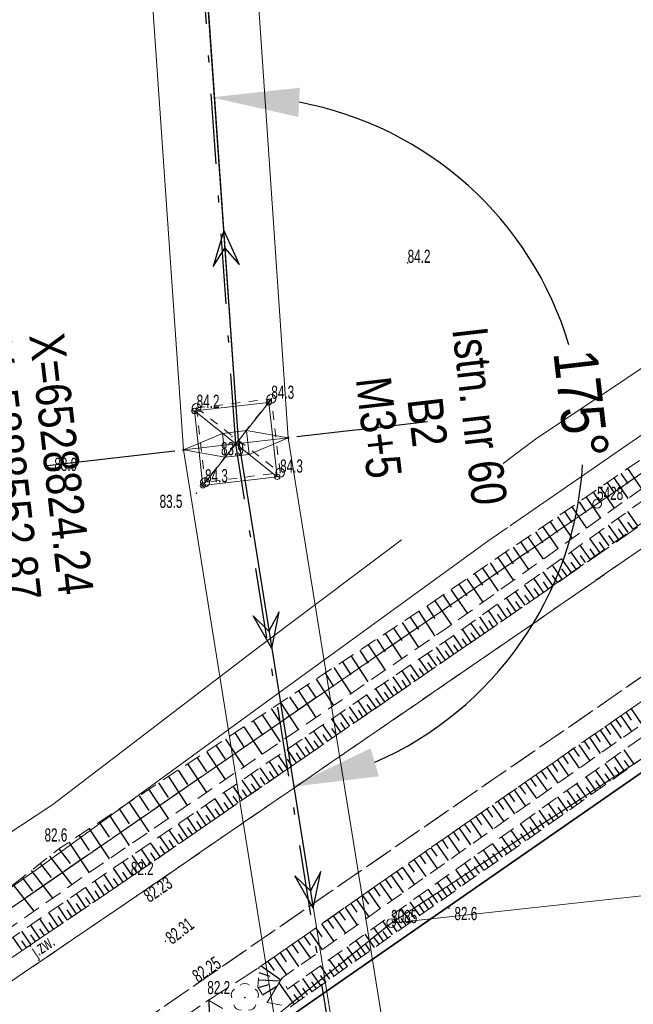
# Model space of a CAD drawing. Header units: metres. Extents: x 6524698 to 6533081, y 5883213 to 5896811.
# Tile 46 of 167: x 6528812 to 6528847, y 5888521 to 5888577. Entities that reach past the tile are written whole.
import ezdxf
from ezdxf.enums import TextEntityAlignment as Align

# ---------------------------------------------------------------- set-up
doc = ezdxf.new("R2010")
doc.units = ezdxf.units.M
doc.header["$MEASUREMENT"] = 0
for name, pattern in [('DASHDOT', [4, 2, -0.9, 0.2, -0.9]), ('mapa zasadnicza$0$1.0_0.5', [1.5, 1, -0.5]), ('mapa zasadnicza$0$1.5_0.5', [2, 1.5, -0.5]), ('mapa zasadnicza$0$219-500', [0]), ('mapa zasadnicza$0$egkk-500', [2, 1.5, -0.5]), ('mapa zasadnicza$0$egug-500', [1, 0.5, -0.5]), ('mapa zasadnicza$0$suep_wn_500', [0]), ('mapa zasadnicza$0$supp_500', [1, 0.5, -0.5])]:
    doc.linetypes.add(name, pattern=pattern)
doc.layers.get('0').update_dxf_attribs({"lineweight": 0})
doc.layers.add('@pomocnicza', color=3, linetype='Continuous', plot=False)
for name, color, linetype, lineweight in [('@Proj. słupy - blok', 1, 'Continuous', 15), ('@Proj. słupy - XY', 1, 'Continuous', 0), ('_trasa_kat_zalomu', 7, 'Continuous', 18), ('_trasa_os', 1, 'DASHDOT', 30), ('Sections span lengths and Marker Balls Plan', 7, 'Continuous', 0)]:
    doc.layers.add(name, color=color, linetype=linetype, lineweight=lineweight)
for name, color, linetype in [('@Proj. słupy - seria', 1, 'Continuous'), ('@Proj. słupy - wys.', 1, 'Continuous'), ('mapa zasadnicza$0$000 Inne (niezydentyfikowane)', 7, 'Continuous'), ('mapa zasadnicza$0$202-punkt graniczny', 7, 'Continuous'), ('mapa zasadnicza$0$202-punkt graniczny-Atr103', 7, 'Continuous'), ('mapa zasadnicza$0$217-kontur klasyfikacyjny', 7, 'Continuous'), ('mapa zasadnicza$0$218-kontur użytku gruntowego', 7, 'Continuous'), ('mapa zasadnicza$0$219-działka ewidencyjna', 7, 'Continuous'), ('mapa zasadnicza$0$drzewo liściaste', 7, 'Continuous'), ('mapa zasadnicza$0$jezdnia', 7, 'Continuous'), ('mapa zasadnicza$0$jezdnia-Atr17', 7, 'Continuous'), ('mapa zasadnicza$0$ogrodzenie trwałe', 7, 'Continuous'), ('mapa zasadnicza$0$pikieta naturalna', 7, 'Continuous'), ('mapa zasadnicza$0$pikieta naturalna-Atr2', 7, 'Continuous'), ('mapa zasadnicza$0$pikieta sztuczna', 7, 'Continuous'), ('mapa zasadnicza$0$pikieta sztuczna-Atr2', 7, 'Continuous'), ('mapa zasadnicza$0$przewód elektroenergetyczny wysokiego napięcia', 7, 'Continuous'), ('mapa zasadnicza$0$przewód telekomunikacyjny podziemny', 7, 'Continuous'), ('mapa zasadnicza$0$skarpa nieumocniona', 7, 'Continuous'), ('mapa zasadnicza$0$słup przewodów napowietrznych', 7, 'Continuous')]:
    doc.layers.add(name, color=color, linetype=linetype)
doc.styles.add('mapa zasadnicza$0$STANDARD', font='Working1250', dxfattribs={"width": 0.75})
doc.styles.add('Opis', font='ARIALN.TTF')
doc.styles.add('Opis_slupy', font='ARIALN.TTF')
doc.styles.get("Standard").update_dxf_attribs({"font": 'arial.ttf'})
doc.linetypes.add('mapa zasadnicza$0$902-500', pattern='A,3.75,0,[1,ksztalty.shx,S=0.5,R=0,X=0,Y=0],3.75', length=7.5)
doc.dimstyles.new('Kat zalomu', dxfattribs={"dimtxt": 2.5, "dimasz": 5, "dimexe": 1.25, "dimexo": 0.625, "dimtad": 0, "dimtxsty": 'Opis_slupy', "dimcen": 2.5, "dimse1": 1, "dimse2": 1, "dimadec": 0, "dimazin": 0, "dimtfac": 1, "dimtmove": 0, "dimatfit": 3, "dimfxl": 1, "dimarcsym": 1})

# ---------------------------------------------------------------- blocks, each defined once
blk = doc.blocks.new('mapa zasadnicza$0$202')
at = {"color": 0, "linetype": 'Continuous', "lineweight": 0}
blk.add_circle((0, 0), 0.25, dxfattribs=at)
blk = doc.blocks.new('mapa zasadnicza$0$PW01')
at = {"linetype": 'Continuous', "lineweight": 13}
h = blk.add_hatch(color=0, dxfattribs=at)
edge = h.paths.add_edge_path()
edge.add_arc((0, 0), 0.045, 0, 360)
blk = doc.blocks.new('mapa zasadnicza$0$OP021')
at = {"linetype": 'Continuous', "lineweight": 13}
h = blk.add_hatch(color=0, dxfattribs=at)
edge = h.paths.add_edge_path()
edge.add_arc((0, 0), 0.05, 0, 360)
at = {"color": 0, "linetype": 'Continuous', "lineweight": 13}
for centre, start, end in [((0, 0.4), 49.272, 130.728), ((-0.38, 0.124), 121.308, 202.548), ((0.38, 0.124), 337.452, 58.692), ((-0.235, -0.324), 193.221, 274.871), ((0.235, -0.324), 265.129, 346.779)]:
    blk.add_arc(centre, 0.4, start, end, dxfattribs=at)
blk = doc.blocks.new('mapa zasadnicza$0$SM05')
at = {"color": 0, "linetype": 'Continuous', "lineweight": 13}
blk.add_circle((0, 0), 0.25, dxfattribs=at)
blk = doc.blocks.new('mapa zasadnicza$0$SUEP3')
at = {"color": 0, "linetype": 'Continuous'}
for p, q in [((12.003, 0), (10.003, 0.75)), ((10.003, 0.75), (11.003, 0)), ((27.003, 0), (25.003, 0.75)), ((25.003, 0.75), (26.003, 0)), ((0, 0), (12.003, 0)), ((12.003, 0), (10.003, -0.75)), ((11.003, 0), (10.003, -0.75)), ((12.003, 0), (27.003, 0)), ((27.003, 0), (25.003, -0.75)), ((26.003, 0), (25.003, -0.75))]:
    blk.add_line(p, q, dxfattribs=at)
blk = doc.blocks.new('*U2340')
at = {"layer": '@Proj. słupy - blok', "color": 0}
for p, q in [((-2.98, -0.342), (-0.759, 0.602)), ((2.98, 0.342), (0.602, 0.759)), ((0, 0), (-2.98, -0.342)), ((0, 0), (2.98, 0.342))]:
    blk.add_line(p, q, dxfattribs=at)
for points in [[(2.364, -1.878), (-1.878, -2.364), (-2.364, 1.878), (1.878, 2.364)], [(0.759, -0.603), (-0.603, -0.759), (-0.759, 0.602), (0.602, 0.759)]]:
    blk.add_lwpolyline(points, close=True, dxfattribs=at)
for points in [[(1.878, 2.364), (-1.878, -2.364)], [(2.364, -1.878), (-2.364, 1.878)], [(2.98, 0.342), (0.759, -0.603)], [(-2.98, -0.342), (-0.603, -0.759)]]:
    blk.add_lwpolyline(points, dxfattribs=at)
for centre, radius in [((1.878, 2.364), 0.15), ((-2.364, 1.878), 0.15), ((0, 0), 0.05), ((2.98, 0.342), 0.05), ((-2.98, -0.342), 0.05), ((-1.878, -2.364), 0.15), ((2.364, -1.878), 0.15)]:
    blk.add_circle(centre, radius, dxfattribs=at)
at = {"layer": '@Proj. słupy - seria', "color": 0, "insert": (10.928, 1.252), "char_height": 2, "attachment_point": 5, "rotation": 276.538, "bg_fill": 3, "box_fill_scale": 2.5, "bg_fill_color": 256, "bg_fill_transparency": 0}
blk.add_mtext_dynamic_manual_height_columns('{\\fArial Narrow|b0|i0|c238|p34;B2}', width=7, gutter_width=12.5, heights=[2.208], dxfattribs=at)
at = {"layer": '@Proj. słupy - XY', "color": 0, "linetype": 'Continuous', "insert": (-11.425, -1.309), "char_height": 2.5, "attachment_point": 5, "rotation": 276.538, "style": 'Opis', "bg_fill": 3, "box_fill_scale": 1, "bg_fill_color": 256, "bg_fill_transparency": 0}
blk.add_mtext_dynamic_manual_height_columns('\\P', width=19.70982, gutter_width=5.341, heights=[5.628], dxfattribs=at)
at = {"layer": '@pomocnicza'}
for p, q in [((10.928, 1.252), (3.477, 0.399)), ((-10.928, -1.252), (-3.477, -0.399))]:
    blk.add_line(p, q, dxfattribs=at)
at = {"layer": '@Proj. słupy - seria', "color": 0, "style": 'Opis'}
blk.add_attdef('STAN', text='', height=2, rotation=276.538, dxfattribs=at).set_placement((13.909, 1.594), align=Align.MIDDLE_CENTER)
at = {"layer": '@Proj. słupy - wys.', "color": 0, "insert": (8.147, 0.934), "char_height": 2, "attachment_point": 5, "rotation": 276.538, "style": 'Opis'}
blk.add_mtext_dynamic_manual_height_columns('M3+5 ', width=6.65196, gutter_width=12.5, heights=[3.597], dxfattribs=at)
at = {"layer": '@Proj. słupy - XY', "color": 0, "linetype": 'Continuous', "style": 'Opis'}
for tag, p in [('X', (-9.935, -1.139)), ('Y', (-12.915, -1.48))]:
    blk.add_attdef(tag, text='', height=2, rotation=276.538, dxfattribs=at).set_placement(p, align=Align.MIDDLE_CENTER)
blk = doc.blocks.new('*D2408')
at = {"layer": '_trasa_kat_zalomu', "color": 0, "lineweight": -2}
for start, end in [(16.5926, 79.5081), (293.5654, 356.5695)]:
    blk.add_arc((6528824.236, 5888552.869), 19.805, start, end, dxfattribs=at)
at = {"layer": '_trasa_kat_zalomu', "color": 0}
for points in [[(6528827.89, 5888573.175), (6528827.795, 5888571.511), (6528822.85, 5888572.625)], [(6528831.92, 5888535.515), (6528832.388, 5888533.916), (6528827.355, 5888533.311)]]:
    blk.add_solid(points, dxfattribs=at)
at = {"layer": 'Defpoints', "color": 0}
for p in [(6528805.439, 5888820.887), (6528824.236, 5888552.869), (6528824.236, 5888552.869), (6528842.517, 5888545.251), (6528871.358, 5888257.413)]:
    blk.add_point(p, dxfattribs=at)
at = {"layer": '_trasa_kat_zalomu', "color": 0, "insert": (6528843.911, 5888555.139), "char_height": 2.5, "attachment_point": 5, "rotation": 276.581, "style": 'Opis_slupy'}
blk.add_mtext('175%%d', dxfattribs=at)

msp = doc.modelspace()

# ---------------------------------------------------------------- linework, layer by layer
at = {"layer": '_trasa_os', "linetype": 'DASHDOT', "ltscale": 2}
msp.add_lwpolyline([(6529644.25, 5886257.506), (6529433.531, 5886354.176), (6529239.51, 5886504.082), (6529019.862, 5886673.787), (6529068.099, 5886815.315), (6529070.952, 5887003.68), (6529033.32, 5887240.317), (6528980.372, 5887573.115), (6528926.767, 5887910.52), (6528871.358, 5888257.413), (6528824.236, 5888552.869), (6528805.439, 5888820.887), (6528782.648, 5889143.114), (6528759.048, 5889475.999)], dxfattribs=at)
at = {"layer": 'mapa zasadnicza$0$000 Inne (niezydentyfikowane)', "color": 7, "linetype": 'Continuous', "lineweight": 25, "flags": 128}
for points in [[(6528846.57, 5888551.46), (6528847.36, 5888550.31)], [(6528845.79, 5888550.93), (6528846.59, 5888549.76)], [(6528846.18, 5888551.19), (6528846.58, 5888550.61)], [(6528845, 5888550.39), (6528845.81, 5888549.2)], [(6528845.4, 5888550.66), (6528845.8, 5888550.07)], [(6528844.2, 5888549.84), (6528845.02, 5888548.63)], [(6528844.6, 5888550.11), (6528845.01, 5888549.51)], [(6528843.39, 5888549.28), (6528844.22, 5888548.06)], [(6528843.8, 5888549.56), (6528844.21, 5888548.95)], [(6528842.57, 5888548.72), (6528843.41, 5888547.48)], [(6528842.98, 5888549), (6528843.4, 5888548.39)], [(6528846.61, 5888547.81), (6528846.03, 5888548.63)], [(6528847.15, 5888548.2), (6528846.58, 5888549.02)], [(6528841.73, 5888548.15), (6528842.59, 5888546.9)], [(6528842.15, 5888548.43), (6528842.58, 5888547.81)], [(6528846.06, 5888547.43), (6528845.49, 5888548.24)], [(6528846.33, 5888547.62), (6528846.05, 5888548.03)], [(6528846.88, 5888548), (6528846.59, 5888548.41)], [(6528840.89, 5888547.57), (6528841.76, 5888546.3)], [(6528841.31, 5888547.86), (6528841.74, 5888547.23)], [(6528844.98, 5888546.67), (6528844.41, 5888547.47)], [(6528845.52, 5888547.05), (6528844.95, 5888547.86)], [(6528845.79, 5888547.24), (6528845.5, 5888547.64)], [(6528840.04, 5888546.98), (6528840.92, 5888545.7)], [(6528840.46, 5888547.28), (6528840.9, 5888546.64)], [(6528844.44, 5888546.29), (6528843.87, 5888547.09)], [(6528844.71, 5888546.48), (6528844.43, 5888546.88)], [(6528845.25, 5888546.86), (6528844.96, 5888547.26)], [(6528839.17, 5888546.39), (6528840.06, 5888545.09)], [(6528839.6, 5888546.69), (6528840.05, 5888546.04)], [(6528843.37, 5888545.54), (6528842.81, 5888546.33)], [(6528843.9, 5888545.91), (6528843.34, 5888546.71)], [(6528844.17, 5888546.1), (6528843.89, 5888546.5)], [(6528838.29, 5888545.79), (6528839.19, 5888544.47)], [(6528838.73, 5888546.09), (6528839.18, 5888545.43)], [(6528842.84, 5888545.16), (6528842.28, 5888545.96)], [(6528843.1, 5888545.35), (6528842.82, 5888545.75)], [(6528843.64, 5888545.72), (6528843.36, 5888546.12)], [(6528837.4, 5888545.18), (6528838.32, 5888543.84)], [(6528837.85, 5888545.48), (6528838.3, 5888544.82)], [(6528841.78, 5888544.42), (6528841.22, 5888545.21)], [(6528842.31, 5888544.79), (6528841.75, 5888545.58)], [(6528842.57, 5888544.97), (6528842.29, 5888545.37)], [(6528836.5, 5888544.56), (6528837.43, 5888543.21)], [(6528836.95, 5888544.87), (6528837.41, 5888544.2)], [(6528841.25, 5888544.05), (6528840.7, 5888544.83)], [(6528841.52, 5888544.23), (6528841.24, 5888544.62)], [(6528842.04, 5888544.6), (6528841.77, 5888545)], [(6528836.05, 5888544.25), (6528836.51, 5888543.57)], [(6528840.21, 5888543.32), (6528839.67, 5888544.1)], [(6528840.73, 5888543.68), (6528840.18, 5888544.46)], [(6528840.99, 5888543.86), (6528840.72, 5888544.25)], [(6528835.12, 5888543.62), (6528835.58, 5888542.92)], [(6528835.59, 5888543.93), (6528836.53, 5888542.56)], [(6528839.68, 5888542.96), (6528839.15, 5888543.73)], [(6528839.94, 5888543.14), (6528839.68, 5888543.52)], [(6528840.47, 5888543.5), (6528840.2, 5888543.89)], [(6528834.18, 5888543), (6528834.65, 5888542.29)], [(6528834.66, 5888543.31), (6528835.58, 5888541.91)], [(6528838.66, 5888542.25), (6528838.14, 5888543.01)], [(6528839.17, 5888542.6), (6528838.64, 5888543.37)], [(6528839.43, 5888542.78), (6528839.16, 5888543.16)], [(6528833.23, 5888542.37), (6528833.7, 5888541.66)], [(6528833.71, 5888542.69), (6528834.65, 5888541.27)], [(6528838.16, 5888541.9), (6528837.64, 5888542.65)], [(6528838.41, 5888542.08), (6528838.15, 5888542.45)], [(6528838.91, 5888542.43), (6528838.65, 5888542.81)], [(6528832.75, 5888542.06), (6528833.7, 5888540.62)], [(6528837.16, 5888541.22), (6528836.66, 5888541.95)], [(6528837.66, 5888541.56), (6528837.15, 5888542.3)], [(6528837.41, 5888541.39), (6528837.16, 5888541.76)], [(6528837.91, 5888541.73), (6528837.65, 5888542.1)], [(6528831.78, 5888541.42), (6528832.74, 5888539.96)], [(6528832.27, 5888541.74), (6528832.75, 5888541.02)], [(6528836.19, 5888540.54), (6528835.68, 5888541.28)], [(6528836.67, 5888540.88), (6528836.17, 5888541.62)], [(6528836.92, 5888541.05), (6528836.67, 5888541.42)], [(6528830.81, 5888540.77), (6528831.77, 5888539.3)], [(6528831.3, 5888541.1), (6528831.78, 5888540.37)], [(6528835.69, 5888540.21), (6528835.19, 5888540.94)], [(6528835.94, 5888540.38), (6528835.69, 5888540.74)], [(6528836.43, 5888540.71), (6528836.18, 5888541.08)], [(6528829.82, 5888540.12), (6528830.8, 5888538.63)], [(6528830.31, 5888540.45), (6528830.8, 5888539.71)], [(6528834.71, 5888539.53), (6528834.2, 5888540.27)], [(6528835.2, 5888539.87), (6528834.69, 5888540.61)], [(6528834.96, 5888539.7), (6528834.7, 5888540.07)], [(6528835.45, 5888540.04), (6528835.19, 5888540.41)], [(6528829.32, 5888539.79), (6528829.81, 5888539.04)], [(6528833.72, 5888538.85), (6528833.21, 5888539.59)], [(6528834.22, 5888539.19), (6528833.71, 5888539.93)], [(6528834.46, 5888539.36), (6528834.21, 5888539.73)], [(6528828.31, 5888539.13), (6528828.81, 5888538.37)], [(6528828.81, 5888539.46), (6528829.81, 5888537.96)], [(6528833.23, 5888538.51), (6528832.71, 5888539.25)], [(6528833.47, 5888538.68), (6528833.22, 5888539.05)], [(6528833.97, 5888539.02), (6528833.71, 5888539.39)], [(6528827.29, 5888538.45), (6528827.8, 5888537.69)], [(6528827.8, 5888538.79), (6528828.8, 5888537.27)], [(6528832.23, 5888537.82), (6528831.71, 5888538.57)], [(6528832.73, 5888538.16), (6528832.21, 5888538.91)], [(6528832.98, 5888538.33), (6528832.72, 5888538.71)], [(6528826.78, 5888538.12), (6528827.79, 5888536.58)], [(6528831.23, 5888537.13), (6528830.71, 5888537.88)], [(6528831.73, 5888537.48), (6528831.21, 5888538.23)], [(6528831.98, 5888537.65), (6528831.72, 5888538.02)], [(6528832.48, 5888537.99), (6528832.22, 5888538.37)], [(6528825.74, 5888537.43), (6528826.77, 5888535.88)], [(6528826.26, 5888537.78), (6528826.77, 5888537)], [(6528830.73, 5888536.78), (6528830.21, 5888537.54)], [(6528830.98, 5888536.96), (6528830.72, 5888537.33)], [(6528831.48, 5888537.3), (6528831.22, 5888537.68)], [(6528846.19, 5888537.36), (6528846.79, 5888536.48)], [(6528846.48, 5888537.56), (6528846.78, 5888537.12)], [(6528846.77, 5888537.77), (6528847.38, 5888536.88)], [(6528824.7, 5888536.74), (6528825.73, 5888535.17)], [(6528825.22, 5888537.09), (6528825.74, 5888536.31)], [(6528829.72, 5888536.09), (6528829.2, 5888536.85)], [(6528830.23, 5888536.44), (6528829.71, 5888537.19)], [(6528830.48, 5888536.61), (6528830.22, 5888536.99)], [(6528845.3, 5888536.75), (6528845.6, 5888536.3)], [(6528845.59, 5888536.95), (6528846.21, 5888536.07)], [(6528845.89, 5888537.16), (6528846.2, 5888536.72)], [(6528824.17, 5888536.39), (6528824.69, 5888535.6)], [(6528828.71, 5888535.39), (6528828.19, 5888536.15)], [(6528829.22, 5888535.74), (6528828.69, 5888536.5)], [(6528829.47, 5888535.92), (6528829.21, 5888536.3)], [(6528829.97, 5888536.26), (6528829.71, 5888536.64)], [(6528844.7, 5888536.34), (6528845, 5888535.89)], [(6528845, 5888536.54), (6528845.61, 5888535.65)], [(6528823.1, 5888535.69), (6528823.63, 5888534.89)], [(6528823.64, 5888536.04), (6528824.69, 5888534.45)], [(6528828.2, 5888535.04), (6528827.68, 5888535.81)], [(6528828.46, 5888535.22), (6528828.2, 5888535.6)], [(6528828.96, 5888535.57), (6528828.7, 5888535.95)], [(6528843.79, 5888535.71), (6528844.42, 5888534.8)], [(6528844.09, 5888535.92), (6528844.4, 5888535.47)], [(6528844.39, 5888536.13), (6528845.01, 5888535.22)], [(6528822.57, 5888535.34), (6528823.63, 5888533.73)], [(6528827.19, 5888534.34), (6528826.66, 5888535.11)], [(6528827.7, 5888534.69), (6528827.17, 5888535.46)], [(6528827.95, 5888534.87), (6528827.69, 5888535.25)], [(6528842.88, 5888535.08), (6528843.19, 5888534.62)], [(6528843.18, 5888535.29), (6528843.81, 5888534.38)], [(6528843.48, 5888535.5), (6528843.8, 5888535.05)], [(6528846.4, 5888534.22), (6528845.83, 5888535.04)], [(6528846.95, 5888534.61), (6528846.37, 5888535.43)], [(6528821.48, 5888534.62), (6528822.56, 5888533)], [(6528822.03, 5888534.98), (6528822.56, 5888534.17)], [(6528826.67, 5888533.99), (6528826.15, 5888534.76)], [(6528826.93, 5888534.17), (6528826.67, 5888534.55)], [(6528827.44, 5888534.52), (6528827.18, 5888534.9)], [(6528842.26, 5888534.65), (6528842.58, 5888534.19)], [(6528842.57, 5888534.86), (6528843.21, 5888533.95)], [(6528845.86, 5888533.84), (6528845.29, 5888534.65)], [(6528846.67, 5888534.42), (6528846.39, 5888534.82)], [(6528820.39, 5888533.9), (6528821.47, 5888532.26)], [(6528820.94, 5888534.26), (6528821.48, 5888533.45)], [(6528825.65, 5888533.28), (6528825.12, 5888534.05)], [(6528826.16, 5888533.64), (6528825.63, 5888534.41)], [(6528826.42, 5888533.81), (6528826.15, 5888534.2)], [(6528841.34, 5888534.01), (6528841.98, 5888533.09)], [(6528841.65, 5888534.22), (6528841.97, 5888533.76)], [(6528841.96, 5888534.44), (6528842.6, 5888533.52)], [(6528845.32, 5888533.46), (6528844.74, 5888534.27)], [(6528845.59, 5888533.65), (6528845.3, 5888534.06)], [(6528846.13, 5888534.03), (6528845.84, 5888534.44)], [(6528819.83, 5888533.54), (6528820.38, 5888532.71)], [(6528824.62, 5888532.57), (6528824.09, 5888533.35)], [(6528825.13, 5888532.93), (6528824.6, 5888533.7)], [(6528825.39, 5888533.11), (6528825.13, 5888533.49)], [(6528825.91, 5888533.46), (6528825.64, 5888533.85)], [(6528840.41, 5888533.36), (6528840.74, 5888532.9)], [(6528840.72, 5888533.58), (6528841.37, 5888532.65)], [(6528841.03, 5888533.8), (6528841.36, 5888533.33)], [(6528844.24, 5888532.69), (6528843.67, 5888533.5)], [(6528844.78, 5888533.08), (6528844.21, 5888533.89)], [(6528845.05, 5888533.27), (6528844.76, 5888533.67)], [(6528818.72, 5888532.8), (6528819.27, 5888531.97)], [(6528819.28, 5888533.17), (6528820.38, 5888531.51)], [(6528824.1, 5888532.22), (6528823.57, 5888532.99)], [(6528824.36, 5888532.4), (6528824.09, 5888532.78)], [(6528824.88, 5888532.75), (6528824.61, 5888533.14)], [(6528839.79, 5888532.93), (6528840.12, 5888532.46)], [(6528840.1, 5888533.15), (6528840.75, 5888532.22)], [(6528843.7, 5888532.31), (6528843.13, 5888533.12)], [(6528843.97, 5888532.5), (6528843.68, 5888532.91)], [(6528844.51, 5888532.89), (6528844.22, 5888533.29)], [(6528818.16, 5888532.43), (6528819.27, 5888530.75)], [(6528823.07, 5888531.5), (6528822.53, 5888532.28)], [(6528823.58, 5888531.86), (6528823.05, 5888532.64)], [(6528823.84, 5888532.04), (6528823.58, 5888532.43)], [(6528838.85, 5888532.28), (6528839.51, 5888531.34)], [(6528839.17, 5888532.5), (6528839.49, 5888532.03)], [(6528839.48, 5888532.71), (6528840.13, 5888531.78)], [(6528842.63, 5888531.56), (6528842.06, 5888532.36)], [(6528843.16, 5888531.94), (6528842.59, 5888532.74)], [(6528843.43, 5888532.12), (6528843.15, 5888532.53)], [(6528817.03, 5888531.68), (6528818.15, 5888529.98)], [(6528817.59, 5888532.06), (6528818.15, 5888531.21)], [(6528822.55, 5888531.14), (6528822.01, 5888531.93)], [(6528822.81, 5888531.32), (6528822.54, 5888531.71)], [(6528823.33, 5888531.68), (6528823.06, 5888532.07)], [(6528838.22, 5888531.84), (6528838.88, 5888530.9)], [(6528838.54, 5888532.06), (6528838.87, 5888531.59)], [(6528842.09, 5888531.18), (6528841.53, 5888531.98)], [(6528842.36, 5888531.37), (6528842.07, 5888531.77)], [(6528842.89, 5888531.75), (6528842.61, 5888532.15)], [(6528816.45, 5888531.31), (6528817.02, 5888530.45)], [(6528821.5, 5888530.42), (6528820.96, 5888531.21)], [(6528822.02, 5888530.78), (6528821.48, 5888531.57)], [(6528822.28, 5888530.96), (6528822.01, 5888531.36)], [(6528837.28, 5888531.18), (6528837.61, 5888530.71)], [(6528837.59, 5888531.4), (6528838.25, 5888530.45)], [(6528837.91, 5888531.62), (6528838.24, 5888531.15)], [(6528841.02, 5888530.43), (6528840.46, 5888531.22)], [(6528841.56, 5888530.8), (6528840.99, 5888531.6)], [(6528841.82, 5888530.99), (6528841.54, 5888531.39)], [(6528815.3, 5888530.55), (6528815.87, 5888529.68)], [(6528815.88, 5888530.93), (6528817.01, 5888529.21)], [(6528820.98, 5888530.06), (6528820.43, 5888530.85)], [(6528821.24, 5888530.24), (6528820.97, 5888530.64)], [(6528821.76, 5888530.6), (6528821.49, 5888531)], [(6528836.64, 5888530.74), (6528836.97, 5888530.26)], [(6528836.96, 5888530.96), (6528837.62, 5888530.01)], [(6528840.49, 5888530.05), (6528839.93, 5888530.85)], [(6528840.76, 5888530.24), (6528840.48, 5888530.64)], [(6528841.29, 5888530.61), (6528841.01, 5888531.01)], [(6528814.72, 5888530.16), (6528815.87, 5888528.42)], [(6528819.93, 5888529.34), (6528819.38, 5888530.13)], [(6528820.45, 5888529.7), (6528819.91, 5888530.49)], [(6528820.71, 5888529.88), (6528820.44, 5888530.28)], [(6528835.68, 5888530.07), (6528836.35, 5888529.11)], [(6528836, 5888530.29), (6528836.33, 5888529.81)], [(6528836.32, 5888530.52), (6528836.99, 5888529.56)], [(6528839.43, 5888529.3), (6528838.87, 5888530.09)], [(6528839.96, 5888529.68), (6528839.4, 5888530.47)], [(6528840.23, 5888529.86), (6528839.95, 5888530.26)], [(6528814.15, 5888529.78), (6528814.79, 5888528.95)], [(6528818.87, 5888528.61), (6528818.32, 5888529.41)], [(6528819.4, 5888528.97), (6528818.85, 5888529.77)], [(6528819.66, 5888529.16), (6528819.39, 5888529.55)], [(6528820.19, 5888529.52), (6528819.92, 5888529.92)], [(6528835.04, 5888529.62), (6528835.71, 5888528.66)], [(6528835.36, 5888529.85), (6528835.69, 5888529.37)], [(6528838.91, 5888528.93), (6528838.35, 5888529.72)], [(6528839.17, 5888529.12), (6528838.89, 5888529.51)], [(6528839.7, 5888529.49), (6528839.42, 5888529.89)], [(6528813.08, 5888528.94), (6528813.7, 5888528.15)], [(6528813.61, 5888529.36), (6528814.88, 5888527.73)], [(6528818.34, 5888528.25), (6528817.79, 5888529.04)], [(6528819.13, 5888528.79), (6528818.86, 5888529.19)], [(6528834.07, 5888528.95), (6528834.41, 5888528.46)], [(6528834.39, 5888529.17), (6528835.07, 5888528.2)], [(6528834.72, 5888529.4), (6528835.05, 5888528.92)], [(6528837.85, 5888528.19), (6528837.3, 5888528.97)], [(6528838.38, 5888528.56), (6528837.82, 5888529.35)], [(6528838.64, 5888528.74), (6528838.36, 5888529.14)], [(6528812.56, 5888528.54), (6528813.79, 5888526.97)], [(6528817.27, 5888527.52), (6528816.73, 5888528.32)], [(6528817.81, 5888527.88), (6528817.26, 5888528.68)], [(6528818.07, 5888528.06), (6528817.8, 5888528.46)], [(6528818.6, 5888528.43), (6528818.33, 5888528.83)], [(6528833.42, 5888528.5), (6528833.76, 5888528.01)], [(6528833.74, 5888528.72), (6528834.42, 5888527.75)], [(6528837.33, 5888527.82), (6528836.77, 5888528.6)], [(6528837.59, 5888528), (6528837.31, 5888528.39)], [(6528838.12, 5888528.37), (6528837.84, 5888528.77)], [(6528811.55, 5888527.74), (6528812.73, 5888526.23)], [(6528812.05, 5888528.14), (6528812.65, 5888527.37)], [(6528816.74, 5888527.16), (6528816.2, 5888527.95)], [(6528817.01, 5888527.34), (6528816.74, 5888527.74)], [(6528817.54, 5888527.7), (6528817.27, 5888528.1)], [(6528832.44, 5888527.81), (6528833.12, 5888526.83)], [(6528832.77, 5888528.04), (6528833.11, 5888527.55)], [(6528833.09, 5888528.27), (6528833.77, 5888527.29)], [(6528836.28, 5888527.08), (6528835.73, 5888527.86)], [(6528836.8, 5888527.45), (6528836.25, 5888528.23)], [(6528837.07, 5888527.63), (6528836.79, 5888528.02)], [(6528815.68, 5888526.44), (6528815.15, 5888527.23)], [(6528816.21, 5888526.8), (6528815.67, 5888527.59)], [(6528816.48, 5888526.98), (6528816.21, 5888527.38)], [(6528831.78, 5888527.36), (6528832.47, 5888526.37)], [(6528832.11, 5888527.59), (6528832.45, 5888527.09)], [(6528835.76, 5888526.71), (6528835.21, 5888527.49)], [(6528836.02, 5888526.89), (6528835.75, 5888527.28)], [(6528836.54, 5888527.26), (6528836.27, 5888527.65)], [(6528815.15, 5888526.08), (6528814.62, 5888526.87)], [(6528815.42, 5888526.26), (6528815.15, 5888526.66)], [(6528815.95, 5888526.62), (6528815.68, 5888527.01)], [(6528830.79, 5888526.67), (6528831.13, 5888526.17)], [(6528831.12, 5888526.9), (6528831.81, 5888525.91)], [(6528831.45, 5888527.13), (6528831.79, 5888526.63)], [(6528834.72, 5888525.98), (6528834.17, 5888526.75)], [(6528835.24, 5888526.34), (6528834.69, 5888527.12)], [(6528835.5, 5888526.53), (6528835.23, 5888526.92)], [(6528814.11, 5888525.37), (6528813.58, 5888526.15)], [(6528814.63, 5888525.73), (6528814.1, 5888526.51)], [(6528814.89, 5888525.91), (6528814.63, 5888526.3)], [(6528830.12, 5888526.2), (6528830.47, 5888525.71)], [(6528830.46, 5888526.44), (6528831.15, 5888525.44)], [(6528834.2, 5888525.61), (6528833.66, 5888526.39)], [(6528834.46, 5888525.79), (6528834.19, 5888526.18)], [(6528834.98, 5888526.16), (6528834.71, 5888526.55)], [(6528813.59, 5888525.02), (6528813.06, 5888525.8)], [(6528813.85, 5888525.2), (6528813.59, 5888525.59)], [(6528814.37, 5888525.55), (6528814.1, 5888525.94)], [(6528829.12, 5888525.51), (6528829.82, 5888524.5)], [(6528829.46, 5888525.74), (6528829.81, 5888525.24)], [(6528829.79, 5888525.97), (6528830.49, 5888524.97)], [(6528833.17, 5888524.88), (6528832.63, 5888525.65)], [(6528833.69, 5888525.25), (6528833.14, 5888526.02)], [(6528833.95, 5888525.43), (6528833.67, 5888525.81)], [(6528812.56, 5888524.32), (6528812.04, 5888525.09)], [(6528813.07, 5888524.67), (6528812.55, 5888525.44)], [(6528813.33, 5888524.85), (6528813.07, 5888525.23)], [(6528828.45, 5888525.04), (6528829.15, 5888524.03)], [(6528828.79, 5888525.27), (6528829.14, 5888524.77)], [(6528832.14, 5888524.16), (6528831.6, 5888524.92)], [(6528832.66, 5888524.52), (6528832.11, 5888525.29)], [(6528832.91, 5888524.7), (6528832.64, 5888525.08)], [(6528833.43, 5888525.06), (6528833.16, 5888525.45)], [(6528812.05, 5888523.98), (6528811.53, 5888524.74)], [(6528812.3, 5888524.15), (6528812.04, 5888524.53)], [(6528812.82, 5888524.5), (6528812.55, 5888524.88)], [(6528827.78, 5888524.57), (6528828.48, 5888523.56)], [(6528828.11, 5888524.8), (6528828.47, 5888524.3)], [(6528831.63, 5888523.79), (6528831.09, 5888524.56)], [(6528831.89, 5888523.97), (6528831.62, 5888524.36)], [(6528832.4, 5888524.34), (6528832.13, 5888524.72)], [(6528826.76, 5888523.86), (6528827.11, 5888523.35)], [(6528827.1, 5888524.1), (6528827.81, 5888523.08)], [(6528827.44, 5888524.33), (6528827.79, 5888523.83)], [(6528830.61, 5888523.07), (6528830.07, 5888523.84)], [(6528831.12, 5888523.43), (6528830.58, 5888524.2)], [(6528831.38, 5888523.61), (6528831.11, 5888524)], [(6528826.05, 5888523.37), (6528826.43, 5888522.85)], [(6528826.41, 5888523.62), (6528827.12, 5888522.6)], [(6528830.1, 5888522.71), (6528829.56, 5888523.48)], [(6528830.36, 5888522.89), (6528830.09, 5888523.27)], [(6528830.87, 5888523.25), (6528830.6, 5888523.63)], [(6528825.54, 5888522.74), (6528826.17, 5888522.53)], [(6528825.68, 5888523.11), (6528826.81, 5888522.32)], [(6528829.09, 5888522), (6528828.55, 5888522.76)], [(6528829.59, 5888522.35), (6528829.06, 5888523.11)], [(6528829.85, 5888522.53), (6528829.58, 5888522.91)], [(6528825.52, 5888522.32), (6528826.77, 5888522.26)], [(6528827.57, 5888520.93), (6528826.71, 5888522.15)], [(6528828.58, 5888521.64), (6528828.05, 5888522.4)], [(6528828.83, 5888521.82), (6528828.57, 5888522.2)], [(6528829.34, 5888522.18), (6528829.07, 5888522.56)], [(6528825.51, 5888521.88), (6528826.13, 5888522.05)], [(6528825.76, 5888521.46), (6528826.58, 5888521.95)], [(6528828.08, 5888521.28), (6528827.54, 5888522.04)], [(6528828.33, 5888521.46), (6528828.06, 5888521.84)], [(6528822.69, 5888521.15), (6528822.73, 5888519.6)], [(6528827.83, 5888521.11), (6528827.56, 5888521.48)]]:
    msp.add_lwpolyline(points, dxfattribs=at)
at = {"layer": 'mapa zasadnicza$0$217-kontur klasyfikacyjny', "color": 92, "linetype": 'mapa zasadnicza$0$egkk-500', "lineweight": 18, "flags": 128}
for points in [[(6528844.83, 5888549.45), (6528878.44, 5888572.57)], [(6528806.22, 5888522.83), (6528844.83, 5888549.45)], [(6528852.42, 5888538.22), (6528833.09, 5888525.55)], [(6528833.09, 5888525.55), (6528812.07, 5888508.64)]]:
    msp.add_lwpolyline(points, dxfattribs=at)
at = {"layer": 'mapa zasadnicza$0$218-kontur użytku gruntowego', "color": 3, "linetype": 'mapa zasadnicza$0$egug-500', "lineweight": 18, "flags": 128}
for points in [[(6528878.44, 5888572.57), (6528844.83, 5888549.45)], [(6528844.83, 5888549.45), (6528806.22, 5888522.83)], [(6528852.42, 5888538.22), (6528833.09, 5888525.55)], [(6528833.09, 5888525.55), (6528812.07, 5888508.64)]]:
    msp.add_lwpolyline(points, dxfattribs=at)
at = {"layer": 'mapa zasadnicza$0$219-działka ewidencyjna', "color": 7, "linetype": 'mapa zasadnicza$0$219-500', "lineweight": 18, "flags": 128}
for points in [[(6528844.83, 5888549.45), (6528878.44, 5888572.57)], [(6528806.22, 5888522.83), (6528844.83, 5888549.45)], [(6528833.09, 5888525.55), (6528990.41, 5888542.69)], [(6528833.09, 5888525.55), (6528852.42, 5888538.22)], [(6528833.09, 5888525.55), (6528812.07, 5888508.64)]]:
    msp.add_lwpolyline(points, dxfattribs=at)
at = {"layer": 'mapa zasadnicza$0$jezdnia', "color": 7, "linetype": 'mapa zasadnicza$0$1.5_0.5', "lineweight": 18, "flags": 128}
for points in [[(6528677.37, 5888456.07), (6528679.79, 5888456.79), (6528696.87, 5888461.87), (6528707.2, 5888465.15), (6528717.86, 5888469.03), (6528725.53, 5888472.14), (6528733.5, 5888475.37), (6528744.29, 5888480.33), (6528758.38, 5888487.71), (6528776.73, 5888498.96), (6528785.8, 5888504.91), (6528792.65, 5888509.48), (6528818.59, 5888527.1), (6528841.43, 5888542.79), (6528859.71, 5888555.42), (6528880.03, 5888569.59), (6528901.38, 5888584.45), (6528921.83, 5888598.69), (6528935.55, 5888608.06), (6528949.58, 5888616.76), (6528962.48, 5888623.86), (6528975.91, 5888630.5), (6528991.49, 5888637.67), (6529009.06, 5888645.62), (6529032.43, 5888656.15), (6529054.91, 5888666.38), (6529063.96, 5888670.5), (6529081.03, 5888678.23), (6529090.34, 5888682.46), (6529111.99, 5888692.28), (6529145.07, 5888707.34), (6529156.71, 5888712.67), (6529174.26, 5888720.6), (6529185.2, 5888725.55), (6529208.61, 5888736.21), (6529229.88, 5888746.01), (6529231.28, 5888743.1), (6529232.65, 5888740.44), (6529210.99, 5888730.55), (6529187.85, 5888720.12), (6529177.4, 5888715.36), (6529175.14, 5888714.33), (6529168.66, 5888711.38), (6529159.24, 5888707.1), (6529155.26, 5888705.31), (6529145.95, 5888701.06), (6529114.82, 5888686.9), (6529092.87, 5888676.93), (6529070.79, 5888666.88), (6529061.78, 5888662.77), (6529034.85, 5888650.55), (6529011.45, 5888640.01), (6528994.08, 5888632.13), (6528978.7, 5888625.02), (6528965.29, 5888618.29), (6528952.77, 5888611.23), (6528939.12, 5888602.64), (6528925.33, 5888593.41), (6528904.78, 5888579.24), (6528883.45, 5888564.44), (6528862.91, 5888550.33), (6528844.78, 5888537.8), (6528821.87, 5888521.98), (6528796.2, 5888504.33), (6528780.11, 5888493.52), (6528762.05, 5888482.35), (6528746.98, 5888474.3), (6528742.8, 5888472.37), (6528735.95, 5888469.21), (6528719.95, 5888462.88), (6528709.53, 5888459.26), (6528687.08, 5888452.5), (6528679.69, 5888450.37)], [(6528733.07, 5888476.4), (6528743.79, 5888481.37), (6528757.89, 5888488.76), (6528775.22, 5888499.33), (6528775.73, 5888501.13), (6528775.28, 5888504.18), (6528781.16, 5888507.52), (6528782.76, 5888505.78), (6528785.55, 5888506.07), (6528792.08, 5888510.45), (6528817.94, 5888527.97), (6528840.72, 5888543.67), (6528858.89, 5888556.27), (6528879.44, 5888570.55), (6528900.77, 5888585.35), (6528921.24, 5888599.61), (6528932.19, 5888607.22), (6528935, 5888608.97), (6528949.09, 5888617.75), (6528961.96, 5888624.84), (6528975.41, 5888631.52), (6528991.15, 5888638.72), (6529008.6, 5888646.62), (6529031.89, 5888657.17), (6529054.53, 5888667.58), (6529054.71, 5888670.04), (6529054.25, 5888672.82), (6529060.01, 5888675.15), (6529062.31, 5888671.96), (6529063.48, 5888671.48), (6529080.64, 5888679.18), (6529081.16, 5888681.1), (6529080.32, 5888684.4), (6529086.56, 5888687.1), (6529088.6, 5888684.46), (6529090.98, 5888684.01), (6529111.47, 5888693.29), (6529138.85, 5888705.9), (6529144.47, 5888708.49), (6529144.82, 5888710.73), (6529145.63, 5888714.16), (6529146.57, 5888714.83), (6529146.74, 5888711.87), (6529146.23, 5888709.58), (6529145.07, 5888707.34), (6529111.99, 5888692.28), (6529090.34, 5888682.46), (6529087.82, 5888683.69), (6529086.17, 5888685.52), (6529081.65, 5888683.59), (6529082.26, 5888680.88), (6529081.03, 5888678.23), (6529063.96, 5888670.5), (6529061.56, 5888671.23), (6529059.99, 5888673.94), (6529055.22, 5888671.99), (6529055.8, 5888669.28), (6529054.91, 5888666.38), (6529032.43, 5888656.15), (6529009.06, 5888645.62), (6528991.49, 5888637.67), (6528975.91, 5888630.5), (6528962.48, 5888623.86), (6528949.58, 5888616.76), (6528935.55, 5888608.06), (6528921.83, 5888598.69), (6528901.38, 5888584.45), (6528880.03, 5888569.59), (6528859.71, 5888555.42), (6528841.43, 5888542.79), (6528818.59, 5888527.1), (6528792.65, 5888509.48), (6528785.8, 5888504.91), (6528783.6, 5888504.42), (6528782.41, 5888504.66), (6528780.79, 5888506.43), (6528776.19, 5888503.44), (6528776.81, 5888501.63), (6528776.73, 5888498.96), (6528758.38, 5888487.71), (6528744.29, 5888480.33), (6528733.5, 5888475.37), (6528725.53, 5888472.14), (6528725.07, 5888473.21), (6528727.53, 5888474.19)], [(6529066.11, 5888659.29), (6529063.82, 5888659.42), (6529062.94, 5888660.69), (6529061.48, 5888661.43), (6529035.37, 5888649.51), (6529011.97, 5888638.96), (6528994.66, 5888631.11), (6528979.2, 5888623.96), (6528965.82, 5888617.3), (6528953.43, 5888610.29), (6528939.7, 5888601.69), (6528926.03, 5888592.59), (6528905.5, 5888578.37), (6528884.3, 5888563.67), (6528863.53, 5888549.33), (6528844.23, 5888536.02), (6528825.55, 5888523.02), (6528822.68, 5888521.16), (6528796.85, 5888503.45), (6528780.85, 5888492.61), (6528769.78, 5888485.67), (6528767.69, 5888485.02), (6528762.9, 5888481.53), (6528747.53, 5888473.38), (6528743.36, 5888471.15), (6528742.8, 5888472.37), (6528746.98, 5888474.3), (6528762.05, 5888482.35), (6528780.11, 5888493.52), (6528796.2, 5888504.33), (6528821.87, 5888521.98), (6528844.78, 5888537.8), (6528862.91, 5888550.33), (6528883.45, 5888564.44), (6528904.78, 5888579.24), (6528925.33, 5888593.41), (6528939.12, 5888602.64), (6528952.77, 5888611.23), (6528965.29, 5888618.29), (6528978.7, 5888625.02), (6528994.08, 5888632.13), (6529011.45, 5888640.01), (6529034.85, 5888650.55), (6529061.78, 5888662.77), (6529063.74, 5888661.37), (6529064.61, 5888659.78)]]:
    msp.add_lwpolyline(points, close=True, dxfattribs=at)
at = {"layer": 'mapa zasadnicza$0$ogrodzenie trwałe', "color": 7, "linetype": 'mapa zasadnicza$0$902-500', "lineweight": 35, "flags": 128}
for points in [[(6528831.87, 5888523.37), (6528852, 5888537.35), (6528872.14, 5888551.33), (6528894.8, 5888566.86), (6528916.9, 5888582.15), (6528941.58, 5888598.65), (6528961.27, 5888609.81), (6528984.16, 5888621.23), (6529006.53, 5888632.37), (6529028.68, 5888642.68), (6529052.82, 5888654.02), (6529064.75, 5888659.27)], [(6528831.87, 5888523.37), (6528811.34, 5888509.1), (6528802.02, 5888502.63), (6528824.86, 5888504.52), (6528859.76, 5888507.33)]]:
    msp.add_lwpolyline(points, dxfattribs=at)
at = {"layer": 'mapa zasadnicza$0$przewód elektroenergetyczny wysokiego napięcia', "color": 1, "linetype": 'mapa zasadnicza$0$suep_wn_500', "lineweight": 18, "flags": 128}
for points in [[(6528805.78, 5888820.95), (6528824.38, 5888553.06)], [(6528824.38, 5888553.06), (6528871.72, 5888257.68)]]:
    msp.add_lwpolyline(points, dxfattribs=at)
at = {"layer": 'mapa zasadnicza$0$przewód telekomunikacyjny podziemny', "color": 30, "linetype": 'Continuous', "lineweight": 18, "flags": 128}
for points in [[(6528674.57, 5888463), (6528682.36, 5888464.15), (6528692.35, 5888467.55), (6528705.53, 5888469.32), (6528716.07, 5888473.3), (6528729.69, 5888479.31), (6528747.32, 5888488.19), (6528752.87, 5888490.93), (6528756.62, 5888492.79), (6528776.47, 5888505.56), (6528788.45, 5888515.5), (6528810.04, 5888529.84), (6528813.8, 5888532.32), (6528825.27, 5888541.08), (6528841.31, 5888553.13), (6528851.68, 5888560.06), (6528873.9, 5888574.85), (6528879.62, 5888579.84), (6528897.6, 5888594.86), (6528923.8, 5888612), (6528927.92, 5888614.69), (6528939.09, 5888621.55)], [(6528942.88, 5888618.46), (6528927.68, 5888609.06), (6528914.13, 5888599.66), (6528896.22, 5888587.24), (6528882.13, 5888577.35), (6528868.69, 5888567.93), (6528853.22, 5888557.42), (6528838.61, 5888547.32), (6528825.98, 5888538.16), (6528813.12, 5888528.78), (6528801.91, 5888520.87), (6528796.03, 5888516.54), (6528787.7, 5888511.03), (6528774.77, 5888502.46)], [(6528942.88, 5888618.46), (6528927.68, 5888609.06), (6528914.13, 5888599.66), (6528896.22, 5888587.24), (6528882.13, 5888577.35), (6528868.69, 5888567.93), (6528853.22, 5888557.42), (6528838.61, 5888547.32), (6528825.98, 5888538.16), (6528813.12, 5888528.78), (6528801.91, 5888520.87), (6528796.03, 5888516.54), (6528787.7, 5888511.03), (6528774.77, 5888502.46)]]:
    msp.add_lwpolyline(points, dxfattribs=at)
at = {"layer": 'mapa zasadnicza$0$skarpa nieumocniona', "color": 7, "linetype": 'mapa zasadnicza$0$1.0_0.5', "lineweight": 18, "flags": 128}
for points in [[(6528825.55, 5888523.02), (6528844.23, 5888536.02), (6528845.49, 5888536.88), (6528863.53, 5888549.33), (6528884.3, 5888563.67), (6528905.5, 5888578.37), (6528926.03, 5888592.59), (6528939.7, 5888601.69), (6528953.43, 5888610.29), (6528965.82, 5888617.3), (6528979.2, 5888623.96), (6528994.66, 5888631.11), (6529011.97, 5888638.96), (6529035.37, 5888649.51), (6529060.66, 5888661.02), (6529062.32, 5888660.35), (6529061.23, 5888659.54), (6529060.93, 5888660.16), (6529032.44, 5888647.09), (6529006.23, 5888635.27), (6528984.67, 5888625.39), (6528966.2, 5888616.24), (6528952.44, 5888608.45), (6528940.58, 5888601.07), (6528928.44, 5888593.15), (6528904.93, 5888576.44), (6528877.16, 5888557.4), (6528846.58, 5888536.33), (6528826.87, 5888522.42), (6528826.02, 5888521.03), (6528825.5, 5888521.9)], [(6528825.55, 5888523.02), (6528844.23, 5888536.02), (6528845.49, 5888536.88), (6528863.53, 5888549.33), (6528884.3, 5888563.67), (6528905.5, 5888578.37), (6528926.03, 5888592.59), (6528939.7, 5888601.69), (6528953.43, 5888610.29), (6528965.82, 5888617.3), (6528979.2, 5888623.96), (6528994.66, 5888631.11), (6529011.97, 5888638.96), (6529035.37, 5888649.51), (6529060.66, 5888661.02), (6529062.32, 5888660.35), (6529061.23, 5888659.54), (6529060.93, 5888660.16), (6529032.44, 5888647.09), (6529006.23, 5888635.27), (6528984.67, 5888625.39), (6528966.2, 5888616.24), (6528952.44, 5888608.45), (6528940.58, 5888601.07), (6528928.44, 5888593.15), (6528904.93, 5888576.44), (6528877.16, 5888557.4), (6528846.58, 5888536.33), (6528826.87, 5888522.42), (6528826.02, 5888521.03), (6528825.5, 5888521.9)], [(6528905.88, 5888575.09), (6528878.09, 5888556.06), (6528847.53, 5888535.02), (6528827.35, 5888520.77), (6528826.02, 5888521.03), (6528826.87, 5888522.42), (6528827.18, 5888521.78), (6528846.94, 5888535.83), (6528877.47, 5888557.03), (6528905.32, 5888575.91)], [(6528905.88, 5888575.09), (6528878.09, 5888556.06), (6528847.53, 5888535.02), (6528827.35, 5888520.77), (6528826.02, 5888521.03), (6528826.87, 5888522.42), (6528827.18, 5888521.78), (6528846.94, 5888535.83), (6528877.47, 5888557.03), (6528905.32, 5888575.91)], [(6528835.29, 5888543.73), (6528856.97, 5888558.59), (6528855.44, 5888556.08), (6528836.23, 5888542.35), (6528815.6, 5888528.24), (6528802.4, 5888518.99), (6528791.6, 5888512.71), (6528784.35, 5888507.79), (6528783.69, 5888508.31), (6528791.03, 5888513.76), (6528801.77, 5888520.09), (6528814.2, 5888529.82)], [(6528835.29, 5888543.73), (6528856.97, 5888558.59), (6528855.44, 5888556.08), (6528836.23, 5888542.35), (6528815.6, 5888528.24), (6528802.4, 5888518.99), (6528791.6, 5888512.71), (6528784.35, 5888507.79), (6528783.69, 5888508.31), (6528791.03, 5888513.76), (6528801.77, 5888520.09), (6528814.2, 5888529.82)], [(6528785.55, 5888506.07), (6528784.69, 5888507.26), (6528791.81, 5888512.26), (6528802.64, 5888518.63), (6528815.99, 5888527.81), (6528836.57, 5888541.89), (6528855.72, 5888555.53), (6528858.54, 5888556.21), (6528840.72, 5888543.67), (6528817.94, 5888527.97), (6528792.08, 5888510.45)], [(6528785.55, 5888506.07), (6528784.69, 5888507.26), (6528791.81, 5888512.26), (6528802.64, 5888518.63), (6528815.99, 5888527.81), (6528836.57, 5888541.89), (6528855.72, 5888555.53), (6528858.54, 5888556.21), (6528840.72, 5888543.67), (6528817.94, 5888527.97), (6528792.08, 5888510.45)], [(6528824.59, 5888520.03), (6528823.7, 5888519.62), (6528823.35, 5888520.02), (6528800.06, 5888504.13), (6528787, 5888494.98), (6528774.23, 5888486.73), (6528760.48, 5888478.46), (6528748.59, 5888471.95), (6528747.43, 5888471.31), (6528747.53, 5888473.38), (6528762.9, 5888481.53), (6528767.69, 5888485.02), (6528769.78, 5888485.67), (6528780.85, 5888492.61), (6528796.85, 5888503.45), (6528822.68, 5888521.16)], [(6528824.59, 5888520.03), (6528823.7, 5888519.62), (6528823.35, 5888520.02), (6528800.06, 5888504.13), (6528787, 5888494.98), (6528774.23, 5888486.73), (6528760.48, 5888478.46), (6528748.59, 5888471.95), (6528747.43, 5888471.31), (6528747.53, 5888473.38), (6528762.9, 5888481.53), (6528767.69, 5888485.02), (6528769.78, 5888485.67), (6528780.85, 5888492.61), (6528796.85, 5888503.45), (6528822.68, 5888521.16)]]:
    msp.add_lwpolyline(points, close=True, dxfattribs=at)
at = {"layer": 'mapa zasadnicza$0$słup przewodów napowietrznych', "color": 7, "linetype": 'mapa zasadnicza$0$supp_500', "lineweight": 18, "flags": 128}
for points in [[(6528822, 5888554.92), (6528826.26, 5888555.44), (6528826.76, 5888551.23), (6528822.48, 5888550.68)], [(6528826.26, 5888555.44), (6528822.48, 5888550.68)], [(6528822, 5888554.92), (6528826.76, 5888551.23)], [(6528822, 5888554.92), (6528822.48, 5888550.68)]]:
    msp.add_lwpolyline(points, dxfattribs=at)

# ---------------------------------------------------------------- block references
at = {"layer": 'mapa zasadnicza$0$202-punkt graniczny', "color": 7, "linetype": 'Continuous', "lineweight": 18}
for p in [(6528844.83, 5888549.45), (6528833.09, 5888525.55)]:
    msp.add_blockref('mapa zasadnicza$0$202', p, dxfattribs=at)
at = {"layer": 'mapa zasadnicza$0$drzewo liściaste', "color": 94, "linetype": 'Continuous', "lineweight": 18}
msp.add_blockref('mapa zasadnicza$0$OP021', (6528824.75, 5888521.31), dxfattribs=at)
at = {"layer": 'mapa zasadnicza$0$pikieta naturalna', "color": 7, "linetype": 'Continuous', "lineweight": 13}
for p in [(6528834.03, 5888563.19), (6528826.26, 5888555.44), (6528822, 5888554.92), (6528824.02, 5888553.29), (6528813.89, 5888551.33), (6528826.76, 5888551.23), (6528822.48, 5888550.68), (6528821.99, 5888550.06), (6528814.2, 5888529.82), (6528817.94, 5888527.97), (6528836.39, 5888526.39), (6528822.68, 5888521.16)]:
    msp.add_blockref('mapa zasadnicza$0$PW01', p, dxfattribs=at)
at = {"layer": 'mapa zasadnicza$0$pikieta sztuczna', "color": 7, "linetype": 'Continuous', "lineweight": 13}
for p in [(6528818.59, 5888527.1), (6528820.22, 5888524.52), (6528821.87, 5888521.98)]:
    msp.add_blockref('mapa zasadnicza$0$PW01', p, dxfattribs=at)
at = {"layer": 'mapa zasadnicza$0$przewód elektroenergetyczny wysokiego napięcia', "color": 1, "linetype": 'Continuous', "lineweight": 18}
for rotation in [93.97200000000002, 279.105]:
    msp.add_blockref('mapa zasadnicza$0$SUEP3', (6528824.38, 5888553.06), dxfattribs=dict(at, rotation=rotation))
at = {"layer": 'mapa zasadnicza$0$słup przewodów napowietrznych', "color": 7, "linetype": 'Continuous', "lineweight": 18}
for p in [(6528826.26, 5888555.44), (6528822, 5888554.92), (6528826.76, 5888551.23), (6528822.48, 5888550.68)]:
    msp.add_blockref('mapa zasadnicza$0$SM05', p, dxfattribs=at)

# ---------------------------------------------------------------- texts
at = {"layer": 'mapa zasadnicza$0$202-punkt graniczny-Atr103', "color": 7, "style": 'mapa zasadnicza$0$STANDARD', "width": 0.667}
msp.add_text('5428', height=0.75, dxfattribs=at).set_placement((6528844.83, 5888549.45), align=Align.BOTTOM_LEFT)
msp.add_text('3085', height=0.75, dxfattribs=at).set_placement((6528833.09, 5888525.55))
at = {"layer": 'mapa zasadnicza$0$jezdnia-Atr17', "color": 7, "style": 'mapa zasadnicza$0$STANDARD', "width": 0.667}
msp.add_text('j.zw.', height=0.75, rotation=34.18, dxfattribs=at).set_placement((6528812.89, 5888523.57))
at = {"layer": 'mapa zasadnicza$0$pikieta naturalna-Atr2', "color": 7, "style": 'mapa zasadnicza$0$STANDARD', "width": 0.667}
for s, p in [('84.2', (6528834.03, 5888563.19)), ('84.3', (6528826.26, 5888555.44)), ('84.2', (6528822, 5888554.92)), ('83.9', (6528823.39, 5888552.22)), ('83.9', (6528813.89, 5888551.33)), ('84.3', (6528826.76, 5888551.23)), ('84.3', (6528822.48, 5888550.68)), ('83.5', (6528819.89, 5888549.22)), ('82.6', (6528813.33, 5888530.2)), ('82.2', (6528818.25, 5888528.29)), ('82.2', (6528822.61, 5888521.5))]:
    msp.add_text(s, height=0.75, dxfattribs=at).set_placement(p)
msp.add_text('82.6', height=0.75, dxfattribs=at).set_placement((6528836.7, 5888526.47), align=Align.TOP_LEFT)
at = {"layer": 'mapa zasadnicza$0$pikieta sztuczna-Atr2', "color": 7, "style": 'mapa zasadnicza$0$STANDARD', "width": 0.667}
msp.add_text('82.23', height=0.75, rotation=34.487, dxfattribs=at).set_placement((6528818.89, 5888527.31), align=Align.TOP_LEFT)
for s, rotation, p in [('82.31', 37.594, (6528820.6, 5888524.3)), ('82.25', 34.626, (6528822.09, 5888522.13))]:
    msp.add_text(s, height=0.75, rotation=rotation, dxfattribs=at).set_placement(p)

# ---------------------------------------------------------------- next in the draw order: block references
msp.add_blockref('*U2340', (6528824.236, 5888552.869)).add_auto_attribs({'STAN': 'Istn. nr 60', 'X': 'X=6528824.24', 'Y': 'Y=5888552.87'})

# ---------------------------------------------------------------- next in the draw order: linework, layer by layer
at = {"layer": 'Sections span lengths and Marker Balls Plan', "color": 1, "flags": 128}
for points in [[(6529645.501, 5886260.233), (6529435.239, 5886356.999), (6529241.711, 5886506.931), (6529021.682, 5886674.335), (6529071.055, 5886814.802), (6529075.939, 5887004.036), (6529036.876, 5887240.883), (6528983.927, 5887573.681), (6528930.322, 5887911.086), (6528874.913, 5888257.98), (6528827.216, 5888553.211), (6528809.03, 5888821.14), (6528786.24, 5889143.367), (6528762.639, 5889476.253)], [(6529643, 5886254.779), (6529431.358, 5886350.582), (6529237.798, 5886501.866), (6529015.745, 5886672.549), (6529065.143, 5886815.828), (6529068.458, 5887003.501), (6529030.555, 5887239.878), (6528977.607, 5887572.675), (6528924.002, 5887910.08), (6528868.593, 5888256.972), (6528821.256, 5888552.527), (6528802.646, 5888820.69), (6528779.855, 5889142.917), (6528756.255, 5889475.801)]]:
    msp.add_lwpolyline(points, dxfattribs=at)

# ---------------------------------------------------------------- next in the draw order: dimensions: what is measured, and where the dimension line sits
at = {"layer": '_trasa_kat_zalomu'}
dim = msp.add_angular_dim_2l(base=(6528842.517, 5888545.251), line1=((6528871.358, 5888257.413), (6528824.236, 5888552.869)), line2=((6528824.236, 5888552.869), (6528805.439, 5888820.887)), dimstyle='Kat zalomu', dxfattribs=at)
dim.commit()
dim.dimension.update_dxf_attribs({"geometry": '*D2408', "text_midpoint": (6528843.911, 5888555.139), "dimtype": 162})

doc.saveas('drawing.dxf')
